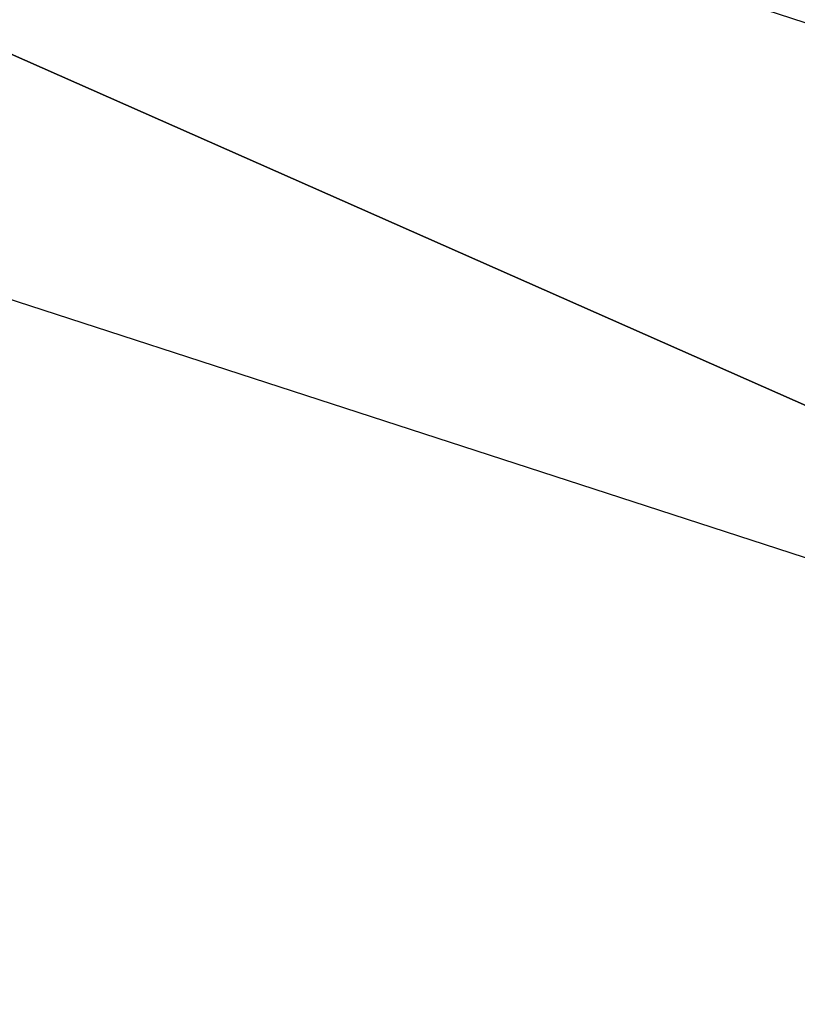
# Model space of a CAD drawing. Header units: millimetres. Extents: x -48 to 45, y -69 to 35.
# Tile 152 of 256: x -8.272 to -7.89, y -26.28 to -25.797. Entities that reach past the tile are written whole.
import ezdxf

# ---------------------------------------------------------------- set-up
doc = ezdxf.new("R2010")
doc.units = ezdxf.units.MM
doc.header["$LTSCALE"] = 25.4
doc.layers.get('0').update_dxf_attribs({"true_color": 0xff5454})

# ---------------------------------------------------------------- blocks, each defined once
blk = doc.blocks.new('PROFILE-INDIA-7656-7657.STL#2')
at = {"color": 250, "true_color": 0x262626}
mesh = blk.add_polyface(dxfattribs=at)
corners = [(-6.32542, 24.18902, 70.34805), (-8.13696, 21.96715, 68.53652), (12.4223, -27.0849, 0.23247)]
mesh.append_faces([[corners[k] for k in face] for face in [(0, 1, 2)]], dxfattribs={"color": 250})
mesh = blk.add_polyface(dxfattribs=at)
corners = [(-8.13696, 21.96715, 68.53652), (7.89416, -29.00901, 0.42877), (12.4223, -27.0849, 0.23247)]
mesh.append_faces([[corners[k] for k in face] for face in [(0, 1, 2)]], dxfattribs={"color": 250})
mesh = blk.add_polyface(dxfattribs=at)
corners = [(-20.87732, -10.58702, 57.70186), (-8.12968, -47.26656, 10.12929), (-20.67726, -15.42682, 57.95078)]
mesh.append_faces([[corners[k] for k in face] for face in [(0, 1, 2)]], dxfattribs={"color": 250})
mesh = blk.add_polyface(dxfattribs=at)
corners = [(-20.67726, -15.42682, 57.95078), (-8.12968, -47.26656, 10.12929), (-8.2825, -49.33249, 11.5992)]
mesh.append_faces([[corners[k] for k in face] for face in [(0, 1, 2)]], dxfattribs={"color": 250})
mesh = blk.add_polyface(dxfattribs=at)
corners = [(-19.84233, -20.57029, 58.83106), (-8.20601, -51.37212, 13.11119), (-19.74355, -20.97622, 58.93308)]
mesh.append_faces([[corners[k] for k in face] for face in [(0, 1, 2)]], dxfattribs={"color": 250})
mesh = blk.add_polyface(dxfattribs=at)
corners = [(-19.84233, -20.57029, 58.83106), (-8.2825, -49.33249, 11.5992), (-8.20601, -51.37212, 13.11119)]
mesh.append_faces([[corners[k] for k in face] for face in [(0, 1, 2)]], dxfattribs={"color": 250})
mesh = blk.add_polyface(dxfattribs=at)
corners = [(-19.74355, -20.97622, 58.93308), (-7.90086, -53.36805, 14.65236), (-18.50148, -24.82955, 60.20263)]
mesh.append_faces([[corners[k] for k in face] for face in [(0, 1, 2)]], dxfattribs={"color": 250})
mesh = blk.add_polyface(dxfattribs=at)
corners = [(-19.74355, -20.97622, 58.93308), (-8.20601, -51.37212, 13.11119), (-7.90086, -53.36805, 14.65236)]
mesh.append_faces([[corners[k] for k in face] for face in [(0, 1, 2)]], dxfattribs={"color": 250})
mesh = blk.add_polyface(dxfattribs=at)
corners = [(-7.2495, -26.26799, 141.36923), (-9.48712, -25.27834, 141.43622), (-9.57496, -25.5124, 141.36923), (-7.18299, -26.027, 141.43622)]
mesh.append_faces([[corners[k] for k in face] for face in [(0, 1, 2), (1, 0, 3)]], dxfattribs={"vtx0": -1, "color": 250})
mesh = blk.add_polyface(dxfattribs=at)
corners = [(-18.08311, -25.80475, 60.62685), (-6.61692, -57.16121, 17.76951), (-16.65413, -28.45784, 62.0687)]
mesh.append_faces([[corners[k] for k in face] for face in [(0, 1, 2)]], dxfattribs={"color": 250})
mesh = blk.add_polyface(dxfattribs=at)
corners = [(-18.08311, -25.80475, 60.62685), (-7.36965, -55.30325, 16.20956), (-6.61692, -57.16121, 17.76951)]
mesh.append_faces([[corners[k] for k in face] for face in [(0, 1, 2)]], dxfattribs={"color": 250})

msp = doc.modelspace()

# ---------------------------------------------------------------- block references
at = {"color": 0}
msp.add_blockref('PROFILE-INDIA-7656-7657.STL#2', (0, 0), dxfattribs=at)

doc.saveas('drawing.dxf')
